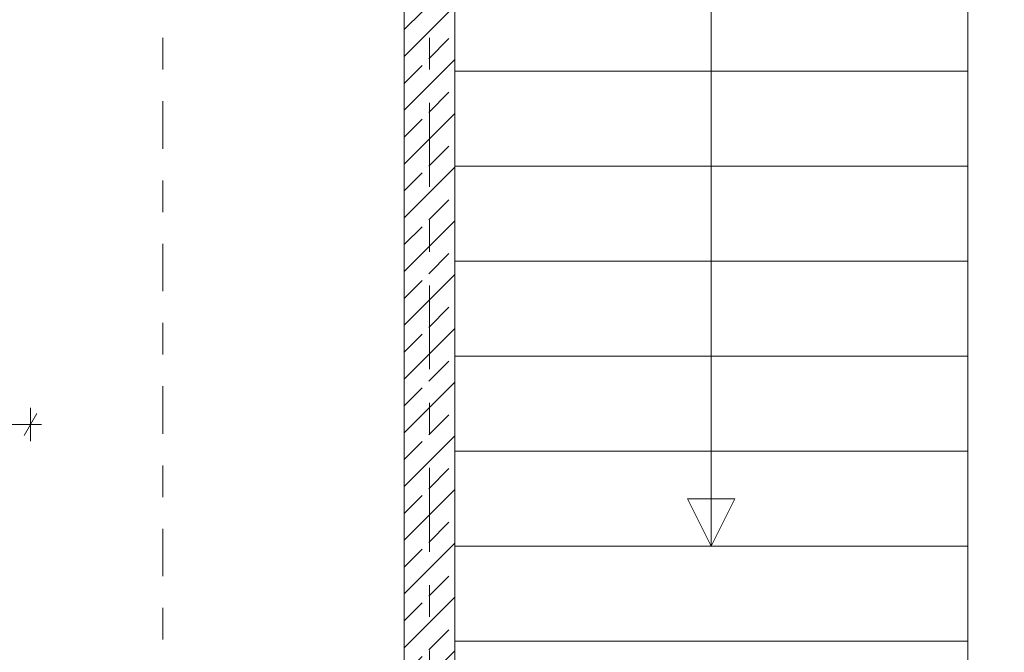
# Model space of a CAD drawing. Header units: metres. Extents: x -4 to 100, y -11 to 17.
# Tile 179 of 256: x 10.04 to 13.15, y 8.69 to 10.69. Entities that reach past the tile are written whole.
import ezdxf

# ---------------------------------------------------------------- set-up
doc = ezdxf.new("R2010")
doc.units = ezdxf.units.M
doc.header["$MEASUREMENT"] = 0
for name, pattern in [('Schnittlinie', [0.3, 0.15, -0.075, 0, -0.075]), ('Strichlinie doppelt', [0.546806, 0.264583, -0.105833, 0.070556, -0.105833]), ('Strichlinie eng', [0.115, 0.075, -0.04]), ('Wipeout_Contour', [1, 0, -1])]:
    doc.linetypes.add(name, pattern=pattern)
for name, color, linetype in [('152 - Bemaßung_ Beschriftung.Ausbau', 7, 'Continuous'), ('201a - Marker.Schnitt - optisch Grundriss', 7, 'Continuous'), ('451 - Universal.Achsen Raster', 7, 'Continuous'), ('603 - Struktur.Bodenplatte_ Decke Roh', 7, 'Continuous'), ('605 - Struktur.Wand Innen', 7, 'Continuous'), ('610 - Struktur.Treppe_ Rampe', 7, 'Continuous'), ('650 - Abdeckung.Fußboden Aufbau', 7, 'Continuous'), ('Neubau_606 - Struktur.Wand Innen Ausbau', 7, 'Continuous')]:
    doc.layers.add(name, color=color, linetype=linetype)
doc.styles.add('ERSTELLTER_STIL_2', font='txt')
doc.dimstyles.new('ERSTELLTER_STIL__5', dxfattribs={"dimtxt": 0.1, "dimasz": 0.0532, "dimexe": 0.18, "dimexo": 0.0625, "dimgap": 0, "dimtad": 1, "dimtih": 1, "dimtoh": 1, "dimzin": 0, "dimdsep": 46, "dimtxsty": 'ERSTELLTER_STIL_2', "dimblk": 'ARROWHEAD_2', "dimblk1": 'ARROWHEAD_2', "dimblk2": 'ARROWHEAD_2', "dimcen": 0.09, "dimse1": 1, "dimse2": 1, "dimclrd": 7, "dimclre": 7, "dimclrt": 7, "dimazin": 0, "dimtfac": 1, "dimtdec": 4, "dimtmove": 0, "dimatfit": 3, "dimfxl": 1, "dimtolj": 1, "dimtzin": 0, "dimarcsym": 0})

# ---------------------------------------------------------------- blocks, each defined once
blk = doc.blocks.new('*D596')
at = {"layer": '152 - Bemaßung_ Beschriftung.Ausbau', "color": 7, "linetype": 'Continuous', "lineweight": 5}
for p, q in [((9.06, 9.3568), (9.06, 9.4618)), ((10.07, 9.3568), (10.07, 9.4618)), ((9.0802, 9.4443), (9.0398, 9.3743)), ((10.0498, 9.3743), (10.0902, 9.4443)), ((9.06, 9.4093), (10.07, 9.4093)), ((10.07, 9.4093), (10.1042, 9.4093))]:
    blk.add_line(p, q, dxfattribs=at)
at = {"layer": '152 - Bemaßung_ Beschriftung.Ausbau', "color": 7, "lineweight": 5, "char_height": 0.1, "attachment_point": 7, "style": 'ERSTELLTER_STIL_2'}
for s, insert in [('\\A1;{\\pql;\\fArial|b0|i0|c0|p38;2,13\\fArial|b0|i0|c0|p38;\\A1{\\H.66x;\\S5^  ;}}', (9.4069, 9.2699)), ('\\A1;{\\pql;\\fArial|b0|i0|c0|p38;1,01}', (9.432, 9.4293))]:
    blk.add_mtext(s, dxfattribs=dict(at, insert=insert))
blk = doc.blocks.new('ARROWHEAD_2')
at = {"color": 0, "linetype": 'Continuous', "lineweight": 0}
for p, q in [((-0.378, -0.655), (0.378, 0.655)), ((0, 0), (-1, 0))]:
    blk.add_line(p, q, dxfattribs=at)

msp = doc.modelspace()

# ---------------------------------------------------------------- linework, layer by layer
at = {"layer": '201a - Marker.Schnitt - optisch Grundriss', "color": 7, "linetype": 'Schnittlinie', "lineweight": 13}
msp.add_line((10.488, 14.48), (10.488, -0.78), dxfattribs=at)
at = {"layer": '451 - Universal.Achsen Raster', "color": 160, "linetype": 'Strichlinie doppelt', "lineweight": 9, "true_color": 0x3232ff}
msp.add_line((11.33, -10.585), (11.33, 16.355), dxfattribs=at)
at = {"layer": '605 - Struktur.Wand Innen', "color": 7, "linetype": 'Continuous', "lineweight": 18, "flags": 128}
msp.add_lwpolyline([(11.25, 13), (11.25, 8.5)], dxfattribs=at)
at = {"layer": '650 - Abdeckung.Fußboden Aufbau', "color": 7, "linetype": 'Continuous', "lineweight": 13, "flags": 128}
msp.add_lwpolyline([(11.17, 8.2275), (11.17, 8.51), (11.25, 8.51), (11.25, 12.99), (11.17, 12.99), (11.17, 13.445), (7.89, 13.445), (7.89, 12.99), (7.795, 12.99)], dxfattribs=at)
at = {"layer": 'Neubau_606 - Struktur.Wand Innen Ausbau', "color": 1, "linetype": 'Continuous', "lineweight": 9}
msp.add_arc((9.08, 8.2475), 0.97, 0, 90, dxfattribs=at)

# ---------------------------------------------------------------- dimensions: what is measured, and where the dimension line sits
at = {"layer": '152 - Bemaßung_ Beschriftung.Ausbau', "color": 7, "linetype": 'Continuous', "lineweight": 5}
dim = msp.add_linear_dim(base=(10.07, 9.4093), p1=(9.06, 8.2275), p2=(10.07, 8.2275), dimstyle='ERSTELLTER_STIL__5', dxfattribs=at)
dim.commit()
dim.dimension.update_dxf_attribs({"geometry": '*D596', "text_midpoint": (9.5618, 9.4793), "dimtype": 160})

# ---------------------------------------------------------------- wipeouts: each hides what was drawn before it
at = {"color": 254, "linetype": 'Wipeout_Contour', "lineweight": 0, "ltscale": 64.23326}
msp.add_wipeout([(11.41, 8.725), (13.03, 8.725), (13.03, 12.025), (11.41, 12.025)], dxfattribs=at).dxf.layer = '610 - Struktur.Treppe_ Rampe'

# ---------------------------------------------------------------- next in the draw order: hatches: boundary and pattern name
at = {"layer": '605 - Struktur.Wand Innen', "linetype": 'Continuous', "lineweight": 0, "true_color": 0x000000}
h = msp.add_hatch(dxfattribs=at)
h.set_pattern_fill('Beton__Stahlbeton_0001', color=18, style=0, pattern_type=2)
h.set_pattern_definition([(45, (0, 0), (-0.0848528, 0.0848528), []), (45, (-0.04243, 0.04243), (-0.0848528, 0.0848528), [0.09, -0.03])])
h.paths.add_polyline_path([(11.41, 13), (11.25, 13), (11.25, 8.5), (11.41, 8.5)])

# ---------------------------------------------------------------- next in the draw order: linework, layer by layer
at = {"layer": '603 - Struktur.Bodenplatte_ Decke Roh', "color": 7, "linetype": 'Continuous', "lineweight": 18, "flags": 128}
msp.add_lwpolyline([(47.48, 13.695), (14.78, 13.695), (14.78, 13.455), (14.78, 13), (14.84, 13), (14.84, 8.585), (13.03, 8.585), (13.03, 8.725), (11.41, 8.725), (11.41, 13), (11.48, 13), (11.48, 13.455), (11.48, 13.695), (-0.015, 13.695)], dxfattribs=at)
at = {"layer": '605 - Struktur.Wand Innen', "color": 7, "linetype": 'Continuous', "lineweight": 18, "flags": 128}
msp.add_lwpolyline([(11.41, 8.5), (11.41, 13)], dxfattribs=at)
at = {"layer": '610 - Struktur.Treppe_ Rampe', "color": 7, "linetype": 'Continuous', "lineweight": 13}
for p, q in [((11.41, 12.025), (11.41, 8.725)), ((13.03, 8.725), (13.03, 12.025)), ((11.41, 10.825), (11.41, 10.525)), ((13.03, 10.525), (13.03, 10.825)), ((11.41, 10.525), (13.03, 10.525)), ((13.03, 10.525), (11.41, 10.525)), ((11.41, 10.525), (11.41, 10.225)), ((13.03, 10.225), (13.03, 10.525)), ((11.41, 10.225), (13.03, 10.225)), ((13.03, 10.225), (11.41, 10.225)), ((11.41, 10.225), (11.41, 9.925)), ((13.03, 9.925), (13.03, 10.225)), ((11.41, 9.925), (13.03, 9.925)), ((13.03, 9.925), (11.41, 9.925)), ((11.41, 9.925), (11.41, 9.625)), ((13.03, 9.625), (13.03, 9.925)), ((11.41, 9.625), (13.03, 9.625)), ((13.03, 9.625), (11.41, 9.625)), ((11.41, 9.625), (11.41, 9.325)), ((13.03, 9.325), (13.03, 9.625)), ((11.41, 9.325), (13.03, 9.325)), ((13.03, 9.325), (11.41, 9.325)), ((11.41, 9.325), (11.41, 9.025)), ((13.03, 9.025), (13.03, 9.325)), ((11.41, 9.025), (13.03, 9.025)), ((13.03, 9.025), (11.41, 9.025)), ((11.41, 9.025), (11.41, 8.725)), ((13.03, 8.725), (13.03, 9.025)), ((11.41, 8.725), (13.03, 8.725)), ((11.41, 8.725), (13.03, 8.725))]:
    msp.add_line(p, q, dxfattribs=at)
at = {"layer": '610 - Struktur.Treppe_ Rampe', "color": 7, "linetype": 'Continuous', "lineweight": 18}
msp.add_line((12.22, 12.025), (12.22, 9.025), dxfattribs=at)
at = {"layer": '610 - Struktur.Treppe_ Rampe', "color": 7, "linetype": 'Strichlinie eng', "lineweight": 9}
for p, q in [((13.03, 10.525), (11.41, 10.525)), ((13.03, 10.225), (11.41, 10.225)), ((13.03, 9.925), (11.41, 9.925)), ((13.03, 9.625), (11.41, 9.625)), ((13.03, 9.325), (11.41, 9.325)), ((13.03, 9.025), (11.41, 9.025))]:
    msp.add_line(p, q, dxfattribs=at)
at = {"layer": '610 - Struktur.Treppe_ Rampe', "color": 7, "linetype": 'Continuous', "lineweight": 18, "flags": 128}
msp.add_lwpolyline([(12.22, 9.025), (12.295, 9.175), (12.145, 9.175)], close=True, dxfattribs=at)
at = {"layer": '650 - Abdeckung.Fußboden Aufbau', "color": 7, "linetype": 'Continuous', "lineweight": 13, "flags": 128}
msp.add_lwpolyline([(16.16, 8.22), (16.16, 8.095), (15.09, 8.095), (15.09, 8.09), (14.975, 8.09), (14.975, 7.9375), (14.875, 7.9375), (14.875, 8.09), (14.77, 8.09), (14.77, 8.51), (14.84, 8.51), (14.84, 8.585), (13.03, 8.585), (13.03, 8.725), (11.41, 8.725), (11.41, 8.51), (11.49, 8.51), (11.49, 8.09), (11.2975, 8.09), (11.2975, 8.0775), (10.07, 8.0775), (10.07, 8.2275)], dxfattribs=at)

doc.saveas('drawing.dxf')
